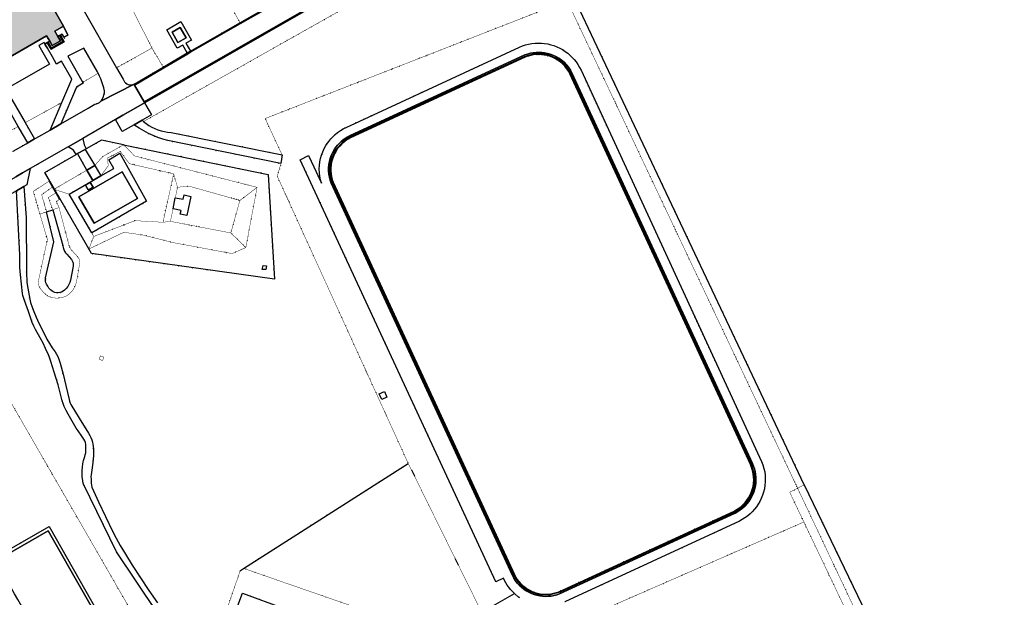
# Model space of a CAD drawing. Header units: millimetres. Extents: x 0 to 1134213, y -536989 to 313336.
# Tile 72 of 86: x 869588 to 1134213, y -170365 to -14998. Entities that reach past the tile are written whole.
import ezdxf

# ---------------------------------------------------------------- set-up
doc = ezdxf.new("R2010")
doc.units = ezdxf.units.MM
doc.linetypes.add('DOT', pattern=[6.35, 0, -6.35])
for name, color, linetype in [('A--L01I_Algemeen', 251, 'Continuous'), ('A--L21D_Buitenwanden', 4, 'Continuous'), ('panden', 7, 'Continuous'), ('plustopo_opstal', 10, 'Continuous'), ('scheiding_muur', 7, 'Continuous'), ('terreindeelbegroeid', 7, 'DOT'), ('terreindeelonbegroeid', 7, 'DOT'), ('waterdeel', 4, 'Continuous'), ('wegdeel_opstelplaats', 7, 'Continuous'), ('wegdeel_parkeervlak', 7, 'Continuous'), ('wegdeel_rijbaan', 7, 'Continuous'), ('wegdeel_voetpad', 7, 'Continuous'), ('wegdeel_voetpad_op_trap', 7, 'Continuous')]:
    doc.layers.add(name, color=color, linetype=linetype)
for name, color, linetype, true_color in [('plustopo_waterkelder', 7, 'Continuous', 0xbb1bc3), ('scheiding_doorgang', 7, 'Continuous', 0x8a193f), ('scheiding_hek', 7, 'Continuous', 0x8a193f)]:
    doc.layers.add(name, color=color, linetype=linetype, true_color=true_color)

msp = doc.modelspace()

# ---------------------------------------------------------------- hatches: boundary and pattern name
at = {"layer": 'A--L01I_Algemeen'}
h = msp.add_hatch(color=256, dxfattribs=at)
h.dxf.hatch_style = 1
h.paths.add_polyline_path([(868908.7, 5010.4), (869913.7, 3259.4), (872431.7, -1129.6), (867917.7, -3711.6), (871887.7, -10654.6), (876401.7, -8073.6), (881356.7, -16740.6), (879051.7, -18058.6), (879870.7, -19522.6), (880522.7, -20689.6), (878326.7, -21945.6), (877663.7, -20785.6), (876830.7, -19328.6), (862414.7, -27574.6), (860591.7, -28616.6), (852213.7, -33408.6), (850391.7, -34450.6), (849991.7, -33749.6), (847125.7, -35388.6), (850223.7, -40807.6), (852481.7, -44757.6), (835471.7, -54486.6), (833949.7, -51825.6), (831420.7, -53272.6), (831260.7, -52998.6), (829324.7, -49687.6), (829301.7, -49647.6), (829277.7, -49607.6), (831842.7, -48140.6), (813466.7, -16001.6), (808612.7, -7511.6), (807967.7, -6383.6), (807994.7, -6368.6), (809565.7, -5469.6), (822868.7, 2138.4), (825261.7, 3507.4), (828324.7, 5259.4), (833311.7, -3463.6), (837427.7, -1109.6), (837710.7, -947.6), (839454.7, 49.4), (843135.7, 2154.4), (846153.7, 3880.4), (849184.7, 5614.4), (855397.7, 9168.4), (863767.7, 13955.4), (863796.7, 13972.4)])

# ---------------------------------------------------------------- linework, layer by layer
at = {"layer": 'A--L21D_Buitenwanden'}
msp.add_polyline3d([(876401.7, -8073.6, 0), (881356.7, -16740.6, 0), (879051.7, -18058.6, 0), (879870.7, -19522.6, 0), (880522.7, -20689.6, 0), (878326.7, -21945.6, 0), (877663.7, -20785.6, 0), (876830.7, -19328.6, 0), (862414.7, -27574.6, 0)], dxfattribs=at)
at = {"layer": 'panden'}
for points in [[(912127.7, -21121.6, 0), (910531.7, -18348.6, 0), (912716.7, -17108.6, 0), (914312.7, -19881.6, 0)], [(889575.7, -69750.6, 0), (885468.7, -62603.6, 0), (897115.7, -55907.6, 0), (901222.7, -63053.6, 0)], [(887926.7, -204012.6, 0), (887036.7, -202448.6, 0), (869103.7, -170957.6, 0), (868212.7, -169393.6, 0), (863161.7, -160523.6, 0), (877255.7, -152495.6, 0), (907217.7, -205111.6, 0), (893124.7, -213140.6, 0)]]:
    msp.add_polyline3d(points, close=True, dxfattribs=at)
at = {"layer": 'plustopo_opstal'}
msp.add_polyline3d([(966932.7, -117167.6, 0), (966234.7, -115617.6, 0), (967602.7, -115001.6, 0), (968300.7, -116551.6, 0)], close=True, dxfattribs=at)
at = {"layer": 'plustopo_waterkelder'}
msp.add_polyline3d([(910796.7, -65864.6, 0), (911403.7, -62948.6, 0), (913557.7, -63244.6, 0), (913789.7, -62131.6, 0), (915546.7, -62513.6, 0), (914479.7, -67626.6, 0), (912732.7, -67309.6, 0), (912948.7, -66299.6, 0)], close=True, dxfattribs=at)
at = {"layer": 'scheiding_doorgang'}
msp.add_line((887194.7, -49917.6), (885158.7, -50995.6), dxfattribs=at)
at = {"layer": 'scheiding_hek'}
for p, q in [((1080457.7, -140071.6), (1018594.7, -9134.6)), ((887489.7, -49750.6), (887194.7, -49917.6)), ((885158.7, -50995.6), (884737.7, -51241.6)), ((879024.7, -60722.6), (878926.7, -60551.6)), ((888192.7, -76677.6), (879024.7, -60722.6)), ((929737.7, -162578.6), (974016.7, -134372.6)), ((928900.7, -163112.6), (929737.7, -162578.6))]:
    msp.add_line(p, q, dxfattribs=at)
for points in [[(1002208.7, -164108.6, 0), (953564.7, -58671.6, 0), (952946.7, -55925.6, 0), (953249.7, -52659.6, 0), (954438.7, -50092.6, 0), (956642.7, -47661.6, 0), (958934.7, -46279.6, 0), (1005338.7, -24860.6, 0), (1008207.7, -24135.6, 0), (1011158.7, -24295.6, 0), (1013938.7, -25426.6, 0), (1016198.7, -27268.6, 0), (1017848.7, -29704.6, 0), (1066304.7, -134769.6, 0), (1067047.7, -137602.6, 0), (1066941.7, -140642.6, 0), (1065955.7, -143278.6, 0), (1064034.7, -145775.6, 0), (1061610.7, -147428.6, 0), (1014972.7, -168888.6, 0), (1011842.7, -169733.6, 0), (1009018.7, -169576.6, 0), (1006294.7, -168582.6, 0), (1003998.7, -166748.6, 0), (1002208.7, -164108.6, 0)], [(897520.7, -48636.6, 0), (891612.7, -47423.6, 0), (887489.7, -49750.6, 0)], [(897520.7, -48636.6, 0), (936362.7, -56612.6, 0), (938060.7, -84761.6, 0), (888906.7, -77919.6, 0), (888192.7, -76677.6, 0)], [(878926.7, -60551.6, 0), (876382.7, -56125.6, 0), (884737.7, -51241.6, 0)], [(1080457.7, -140071.6, 0), (1134212.7, -251731.6, 0), (956786.7, -354168.6, 0)]]:
    msp.add_polyline3d(points, dxfattribs=at)
at = {"layer": 'scheiding_muur'}
for p, q in [((877015.7, -21163.6), (876367.7, -21541.6)), ((877231.7, -21037.6), (877015.7, -21163.6)), ((877663.7, -20785.6), (877231.7, -21037.6)), ((879870.7, -19522.6), (880306.7, -19278.6)), ((880306.7, -19278.6), (880524.7, -19156.6)), ((881476.7, -19730.6), (881639.7, -20022.6)), ((887650.7, -55464.6), (889259.7, -58249.6)), ((889756.7, -54201.6), (891385.7, -57021.6)), ((877507.7, -58394.6), (878411.7, -60007.6)), ((878411.7, -60007.6), (879301.7, -61596.6)), ((879301.7, -61596.6), (880300.7, -63378.6))]:
    msp.add_line(p, q, dxfattribs=at)
for points in [[(880524.7, -19156.6, 0), (881005.7, -18888.6, 0), (881476.7, -19730.6, 0)], [(876367.7, -21541.6, 0), (876817.7, -22321.6, 0), (877017.7, -22667.6, 0)]]:
    msp.add_polyline3d(points, dxfattribs=at)
at = {"layer": 'terreindeelbegroeid'}
for points in [[(943889.7, 4160.4, 0), (937704.7, -3113.6, 0), (940540.7, -9076.6, 0), (928794.7, -15811.6, 0), (922839.7, -5102.6, 0), (909274.7, 18640.4, 0), (928411.7, 29574.4, 0), (930366.7, 26152.4, 0), (937552.7, 27261.4, 0), (939916.7, 12085.4, 0), (937523.7, 8804.4, 0)], [(1004681.7, 15097.4, 0), (1002875.7, 14077.4, 0), (902845.7, -42398.6, 0), (902479.7, -42062.6, 0), (904984.7, -40624.6, 0), (903115.7, -37396.6, 0), (903202.7, -37346.6, 0), (977872.7, 5525.4, 0), (978334.7, 4663.4, 0), (999839.7, 17337.4, 0)], [(940108.7, -51389.6, 0), (910254.7, -45327.6, 0), (909356.7, -45253.6, 0), (908465.7, -45113.6, 0), (907587.7, -44908.6, 0), (906727.7, -44639.6, 0), (905889.7, -44308.6, 0), (905077.7, -43916.6, 0), (904297.7, -43465.6, 0), (903551.7, -42958.6, 0), (902845.7, -42398.6, 0), (1002875.7, 14077.4, 0), (1006065.7, 12545.4, 0), (1009191.7, 6086.4, 0), (1016836.7, -9821.6, 0), (935569.7, -41585.6, 0)], [(908149.7, -27749.6, 0), (905137.7, -22621.6, 0), (897105.7, -6772.6, 0), (900596.7, -2552.6, 0), (902766.7, 71.4, 0), (907754.7, 1055.4, 0), (922839.7, -5102.6, 0), (928794.7, -15811.6, 0), (915475.7, -23448.6, 0), (914273.7, -21342.6, 0), (915773.7, -20480.6, 0), (912928.7, -15528.6, 0), (909096.7, -17703.6, 0), (911926.7, -22681.6, 0), (913432.7, -21825.6, 0), (914634.7, -23930.6, 0)], [(905137.7, -22621.6, 0), (895622.7, -27935.6, 0), (886190.7, -11449.6, 0), (887976.7, -10386.6, 0), (886223.7, -7379.6, 0), (890958.7, -4867.6, 0), (900596.7, -2552.6, 0), (897105.7, -6772.6, 0)], [(1080457.7, -140071.6, 0), (1078648.7, -141010.6, 0), (1017779.7, -12177.6, 0), (1017936.7, -12110.6, 0), (1016836.7, -9821.6, 0), (1018594.7, -9134.6, 0)], [(876367.7, -21541.6, 0), (876817.7, -22321.6, 0), (877017.7, -22667.6, 0), (878385.7, -25034.6, 0), (879494.7, -26952.6, 0), (880868.7, -26172.6, 0), (883584.7, -30995.6, 0), (880893.7, -37295.6, 0), (871059.7, -42693.6, 0), (865888.7, -33651.6, 0), (877578.7, -26965.6, 0), (874728.7, -21977.6, 0), (876152.7, -21170.6, 0)], [(890680.7, -29407.6, 0), (886516.7, -31920.6, 0), (882485.7, -24782.6, 0), (883933.7, -24098.6, 0), (886784.7, -22679.6, 0), (890495.7, -29058.6, 0)], [(908149.7, -27749.6, 0), (900316.7, -32362.6, 0), (899932.7, -32477.6, 0), (899534.7, -32522.6, 0), (899134.7, -32495.6, 0), (898746.7, -32397.6, 0), (898381.7, -32232.6, 0), (898051.7, -32004.6, 0), (897767.7, -31722.6, 0), (897538.7, -31393.6, 0), (897371.7, -31029.6, 0), (895622.7, -27935.6, 0), (905137.7, -22621.6, 0)], [(1014145.7, -25878.6, 0), (1014832.7, -26364.6, 0), (1015473.7, -26909.6, 0), (1016060.7, -27506.6, 0), (1016591.7, -28152.6, 0), (1017063.7, -28843.6, 0), (1017472.7, -29573.6, 0), (1065969.7, -134662.6, 0), (1066296.7, -135454.6, 0), (1066551.7, -136272.6, 0), (1066730.7, -137110.6, 0), (1066834.7, -137961.6, 0), (1066860.7, -138817.6, 0), (1066808.7, -139672.6, 0), (1066679.7, -140518.6, 0), (1066474.7, -141350.6, 0), (1066195.7, -142159.6, 0), (1065843.7, -142940.6, 0), (1065471.7, -143606.6, 0), (1065047.7, -144240.6, 0), (1064573.7, -144837.6, 0), (1064053.7, -145395.6, 0), (1063492.7, -145907.6, 0), (1062892.7, -146372.6, 0), (1062257.7, -146787.6, 0), (1061590.7, -147149.6, 0), (1014467.7, -168847.6, 0), (1013779.7, -169092.6, 0), (1013073.7, -169282.6, 0), (1012355.7, -169418.6, 0), (1011628.7, -169497.6, 0), (1010901.7, -169519.6, 0), (1010174.7, -169485.6, 0), (1009452.7, -169393.6, 0), (1008739.7, -169246.6, 0), (1008040.7, -169044.6, 0), (1007340.7, -168782.6, 0), (1006664.7, -168464.6, 0), (1006015.7, -168094.6, 0), (1005398.7, -167672.6, 0), (1004816.7, -167203.6, 0), (1004275.7, -166692.6, 0), (1003776.7, -166139.6, 0), (1003323.7, -165548.6, 0), (1002919.7, -164922.6, 0), (1002567.7, -164266.6, 0), (953844.7, -58709.6, 0), (953589.7, -57963.6, 0), (953397.7, -57199.6, 0), (953270.7, -56421.6, 0), (953209.7, -55635.6, 0), (953214.7, -54847.6, 0), (953285.7, -54062.6, 0), (953421.7, -53280.6, 0), (953622.7, -52512.6, 0), (953886.7, -51763.6, 0), (954213.7, -51040.6, 0), (954599.7, -50346.6, 0), (955042.7, -49687.6, 0), (955584.7, -49016.6, 0), (956185.7, -48397.6, 0), (956840.7, -47835.6, 0), (957551.7, -47331.6, 0), (958305.7, -46894.6, 0), (1005615.7, -25036.6, 0), (1006293.7, -24799.6, 0), (1006987.7, -24614.6, 0), (1007692.7, -24483.6, 0), (1008406.7, -24407.6, 0), (1009124.7, -24385.6, 0), (1009848.7, -24418.6, 0), (1010567.7, -24507.6, 0), (1011278.7, -24651.6, 0), (1011975.7, -24848.6, 0), (1012655.7, -25099.6, 0), (1013417.7, -25455.6, 0)], [(891356.7, -36941.6, 0), (891026.7, -37239.6, 0), (890649.7, -37476.6, 0), (890236.7, -37643.6, 0), (889801.7, -37736.6, 0), (887972.7, -38788.6, 0), (880623.7, -43017.6, 0), (884820.7, -33191.6, 0), (886629.7, -32118.6, 0), (886516.7, -31920.6, 0), (890680.7, -29407.6, 0), (891047.7, -30163.6, 0), (891378.7, -30935.6, 0), (891950.7, -32516.6, 0), (892180.7, -33326.6, 0), (892361.7, -34148.6, 0), (892336.7, -34665.6, 0), (892243.7, -35173.6, 0), (892085.7, -35666.6, 0), (891728.7, -36423.6, 0), (891558.7, -36693.6, 0)], [(877740.7, -44676.6, 0), (873955.7, -46854.6, 0), (873566.7, -47078.6, 0), (871059.7, -42693.6, 0), (880893.7, -37295.6, 0)], [(871746.7, -48125.6, 0), (871354.7, -48351.6, 0), (867864.7, -50359.6, 0), (864608.7, -52233.6, 0), (862672.7, -51712.6, 0), (860751.7, -48350.6, 0), (869217.7, -43702.6, 0)], [(897520.7, -48636.6, 0), (891854.7, -51860.6, 0), (889756.7, -54201.6, 0), (887194.7, -49917.6, 0), (887489.7, -49750.6, 0), (891612.7, -47423.6, 0)], [(888192.7, -76677.6, 0), (897580.7, -72181.6, 0), (902702.7, -72913.6, 0), (911066.7, -75002.6, 0), (926719.7, -77916.6, 0), (930369.7, -76278.6, 0), (933393.7, -60100.6, 0), (900448.7, -51638.6, 0), (897520.7, -48636.6, 0), (936362.7, -56612.6, 0), (938060.7, -84761.6, 0), (888906.7, -77919.6, 0)], [(891385.7, -57021.6, 0), (889756.7, -54201.6, 0), (891854.7, -51860.6, 0), (897520.7, -48636.6, 0), (900448.7, -51638.6, 0), (933393.7, -60100.6, 0), (928768.7, -63622.6, 0), (915005.7, -59748.6, 0), (912001.7, -60077.6, 0), (910971.7, -56460.6, 0), (899059.7, -53719.6, 0), (896634.7, -50444.6, 0), (893210.7, -52197.6, 0), (893366.7, -54303.6, 0)], [(884737.7, -51241.6, 0), (885158.7, -50995.6, 0), (887650.7, -55464.6, 0), (878926.7, -60551.6, 0), (876382.7, -56125.6, 0)], [(910971.7, -56460.6, 0), (908110.7, -69492.6, 0), (900579.7, -69054.6, 0), (889474.7, -73320.6, 0), (888938.7, -72311.6, 0), (903710.7, -63833.6, 0), (896498.7, -50941.6, 0), (893501.7, -52654.6, 0), (894852.7, -55017.6, 0), (891385.7, -57021.6, 0), (893366.7, -54303.6, 0), (893210.7, -52197.6, 0), (896634.7, -50444.6, 0), (899059.7, -53719.6, 0)], [(887650.7, -55464.6, 0), (889259.7, -58249.6, 0), (882913.7, -61916.6, 0), (879024.7, -60722.6, 0), (878926.7, -60551.6, 0)], [(908110.7, -69492.6, 0), (910971.7, -56460.6, 0), (912001.7, -60077.6, 0), (911403.7, -62948.6, 0), (910796.7, -65864.6, 0), (910093.7, -69236.6, 0)], [(875016.7, -67298.6, 0), (873245.7, -61181.6, 0), (877507.7, -58394.6, 0), (878411.7, -60007.6, 0), (875489.7, -62080.6, 0), (876814.7, -66678.6, 0)], [(874589.7, -85621.6, 0), (874623.7, -86081.6, 0), (874731.7, -86530.6, 0), (874911.7, -86955.6, 0), (875157.7, -87345.6, 0), (875545.7, -87838.6, 0), (875960.7, -88308.6, 0), (876401.7, -88753.6, 0), (876815.7, -89102.6, 0), (877276.7, -89387.6, 0), (877772.7, -89603.6, 0), (878295.7, -89745.6, 0), (879004.7, -89852.6, 0), (879720.7, -89880.6, 0), (880435.7, -89830.6, 0), (880922.7, -89745.6, 0), (881398.7, -89608.6, 0), (881856.7, -89421.6, 0), (882291.7, -89187.6, 0), (882699.7, -88907.6, 0), (883180.7, -88495.6, 0), (883613.7, -88033.6, 0), (883994.7, -87528.6, 0), (884317.7, -86983.6, 0), (884580.7, -86407.6, 0), (884779.7, -85806.6, 0), (884911.7, -85187.6, 0), (885698.7, -80649.6, 0), (885733.7, -80225.6, 0), (885687.7, -79802.6, 0), (885563.7, -79395.6, 0), (885366.7, -79018.6, 0), (885101.7, -78685.6, 0), (883418.7, -76850.6, 0), (883193.7, -76552.6, 0), (883012.7, -76224.6, 0), (882880.7, -75874.6, 0), (882799.7, -75509.6, 0), (880150.7, -65529.6, 0), (879446.7, -63809.6, 0), (880300.7, -63378.6, 0), (879301.7, -61596.6, 0), (878411.7, -60007.6, 0), (877507.7, -58394.6, 0), (873245.7, -61181.6, 0), (875016.7, -67298.6, 0), (877027.7, -74087.6, 0), (874747.7, -84715.6, 0), (874631.7, -85162.6, 0)], [(878411.7, -60007.6, 0), (879301.7, -61596.6, 0), (877293.7, -62815.6, 0), (878453.7, -66114.6, 0), (876814.7, -66678.6, 0), (875489.7, -62080.6, 0)], [(889474.7, -73320.6, 0), (888192.7, -76677.6, 0), (879024.7, -60722.6, 0), (882913.7, -61916.6, 0), (888938.7, -72311.6, 0)], [(910093.7, -69236.6, 0), (910796.7, -65864.6, 0), (911403.7, -62948.6, 0), (912001.7, -60077.6, 0), (915005.7, -59748.6, 0), (928768.7, -63622.6, 0), (926329.7, -72358.6, 0)], [(930369.7, -76278.6, 0), (926329.7, -72358.6, 0), (928768.7, -63622.6, 0), (933393.7, -60100.6, 0)], [(879301.7, -61596.6, 0), (880300.7, -63378.6, 0), (879446.7, -63809.6, 0), (880150.7, -65529.6, 0), (878453.7, -66114.6, 0), (877293.7, -62815.6, 0)], [(875016.7, -67298.6, 0), (876814.7, -66678.6, 0), (878726.7, -74713.6, 0), (876533.7, -84432.6, 0), (876504.7, -84874.6, 0), (876542.7, -85316.6, 0), (876645.7, -85747.6, 0), (876810.7, -86159.6, 0), (877107.7, -86699.6, 0), (877462.7, -87203.6, 0), (877871.7, -87665.6, 0), (878211.7, -87961.6, 0), (878598.7, -88193.6, 0), (879018.7, -88355.6, 0), (879461.7, -88442.6, 0), (879926.7, -88455.6, 0), (880387.7, -88391.6, 0), (880831.7, -88252.6, 0), (881246.7, -88040.6, 0), (881620.7, -87763.6, 0), (882081.7, -87305.6, 0), (882483.7, -86795.6, 0), (882821.7, -86240.6, 0), (883089.7, -85648.6, 0), (883284.7, -85028.6, 0), (883929.7, -81262.6, 0), (883963.7, -80897.6, 0), (883937.7, -80532.6, 0), (883854.7, -80176.6, 0), (883715.7, -79837.6, 0), (883523.7, -79525.6, 0), (882269.7, -78098.6, 0), (881942.7, -77693.6, 0), (881669.7, -77250.6, 0), (881455.7, -76775.6, 0), (881303.7, -76277.6, 0), (881216.7, -75764.6, 0), (878453.7, -66114.6, 0), (880150.7, -65529.6, 0), (882799.7, -75509.6, 0), (882880.7, -75874.6, 0), (883012.7, -76224.6, 0), (883193.7, -76552.6, 0), (883418.7, -76850.6, 0), (885101.7, -78685.6, 0), (885366.7, -79018.6, 0), (885563.7, -79395.6, 0), (885687.7, -79802.6, 0), (885733.7, -80225.6, 0), (885698.7, -80649.6, 0), (884911.7, -85187.6, 0), (884779.7, -85806.6, 0), (884580.7, -86407.6, 0), (884317.7, -86983.6, 0), (883994.7, -87528.6, 0), (883613.7, -88033.6, 0), (883180.7, -88495.6, 0), (882699.7, -88907.6, 0), (882291.7, -89187.6, 0), (881856.7, -89421.6, 0), (881398.7, -89608.6, 0), (880922.7, -89745.6, 0), (880435.7, -89830.6, 0), (879720.7, -89880.6, 0), (879004.7, -89852.6, 0), (878295.7, -89745.6, 0), (877772.7, -89603.6, 0), (877276.7, -89387.6, 0), (876815.7, -89102.6, 0), (876401.7, -88753.6, 0), (875960.7, -88308.6, 0), (875545.7, -87838.6, 0), (875157.7, -87345.6, 0), (874911.7, -86955.6, 0), (874731.7, -86530.6, 0), (874623.7, -86081.6, 0), (874589.7, -85621.6, 0), (874631.7, -85162.6, 0), (874747.7, -84715.6, 0), (877027.7, -74087.6, 0)], [(888192.7, -76677.6, 0), (889474.7, -73320.6, 0), (900579.7, -69054.6, 0), (908110.7, -69492.6, 0), (910093.7, -69236.6, 0), (926329.7, -72358.6, 0), (930369.7, -76278.6, 0), (926719.7, -77916.6, 0), (911066.7, -75002.6, 0), (902702.7, -72913.6, 0), (897580.7, -72181.6, 0)], [(935771.7, -82226.6, 0), (935902.7, -81190.6, 0), (934990.7, -81113.6, 0), (934793.7, -82160.6, 0)], [(891887.7, -106695.6, 0), (892206.7, -105747.6, 0), (891277.7, -105418.6, 0), (890938.7, -106329.6, 0)], [(975615.7, -183557.6, 0), (971737.7, -177170.6, 0), (929737.7, -162578.6, 0), (974016.7, -134372.6, 0), (993346.7, -173558.6, 0)], [(1134212.7, -251731.6, 0), (1069926.7, -288846.6, 0), (1068108.7, -285969.6, 0), (1070091.7, -284766.6, 0), (1127768.7, -249789.6, 0), (1129648.7, -248953.6, 0), (1078648.7, -141010.6, 0), (1080457.7, -140071.6, 0)], [(1127768.7, -249789.6, 0), (1080341.7, -150106.6, 0), (1076541.7, -142104.6, 0), (1078648.7, -141010.6, 0), (1129648.7, -248953.6, 0)], [(1064863.7, -280834.6, 0), (1029920.7, -224749.6, 0), (1028764.7, -222893.6, 0), (1027535.7, -220921.6, 0), (1024137.7, -222045.6, 0), (1012279.7, -200783.6, 0), (1034514.7, -190341.6, 0), (1028268.7, -177276.6, 0), (1027545.7, -173206.6, 0), (1080341.7, -150106.6, 0), (1127768.7, -249789.6, 0), (1070091.7, -284766.6, 0), (1068108.7, -285969.6, 0)], [(975615.7, -183557.6, 0), (964972.7, -189559.6, 0), (962958.7, -186042.6, 0), (964023.7, -183165.6, 0), (940305.7, -174294.6, 0), (940629.7, -173407.6, 0), (929467.7, -169250.6, 0), (926310.7, -177599.6, 0), (937709.7, -181869.6, 0), (938057.7, -180939.6, 0), (961470.7, -189705.6, 0), (962258.7, -191087.6, 0), (954547.7, -195452.6, 0), (921633.7, -184017.6, 0), (928900.7, -163112.6, 0), (929737.7, -162578.6, 0), (971737.7, -177170.6, 0)]]:
    msp.add_polyline3d(points, close=True, dxfattribs=at)
for points in [[(993346.7, -173558.6, 0), (974016.7, -134372.6, 0), (938815.7, -57116.6, 0), (939785.7, -53715.6, 0), (940108.7, -51389.6, 0), (935569.7, -41585.6, 0), (1016836.7, -9821.6, 0)], [(1017779.7, -12177.6, 0), (1078648.7, -141010.6, 0), (1076541.7, -142104.6, 0), (1080341.7, -150106.6, 0), (1027545.7, -173206.6, 0)], [(1016062.7, -171541.6, 0), (1063035.7, -149883.6, 0), (1063792.7, -149472.6, 0), (1064520.7, -149009.6, 0), (1065213.7, -148498.6, 0), (1065870.7, -147940.6, 0), (1066487.7, -147338.6, 0), (1067060.7, -146696.6, 0), (1067588.7, -146017.6, 0), (1068068.7, -145303.6, 0), (1068500.7, -144554.6, 0), (1068879.7, -143778.6, 0), (1069224.7, -142921.6, 0), (1069506.7, -142040.6, 0), (1069722.7, -141141.6, 0), (1069871.7, -140229.6, 0), (1069952.7, -139308.6, 0), (1069968.7, -138808.6, 0), (1069950.7, -137973.6, 0), (1069927.7, -137639.6, 0), (1069807.7, -136656.6, 0), (1069609.7, -135684.6, 0), (1069336.7, -134732.6, 0), (1068989.7, -133804.6, 0), (1020456.7, -28598.6, 0), (1020070.7, -27826.6, 0), (1019631.7, -27082.6, 0), (1019142.7, -26369.6, 0), (1018605.7, -25693.6, 0), (1018023.7, -25054.6, 0), (1017286.7, -24358.6, 0), (1016884.7, -24024.6, 0), (1016201.7, -23515.6, 0), (1015484.7, -23055.6, 0), (1014738.7, -22644.6, 0), (1013966.7, -22285.6, 0), (1013171.7, -21978.6, 0), (1012357.7, -21727.6, 0), (1011517.7, -21530.6, 0), (1010666.7, -21391.6, 0), (1009807.7, -21312.6, 0), (1008945.7, -21291.6, 0), (1008083.7, -21330.6, 0), (1007226.7, -21428.6, 0), (1006378.7, -21586.6, 0), (1005542.7, -21801.6, 0), (1004724.7, -22073.6, 0), (1003926.7, -22401.6, 0), (957345.7, -43958.6, 0), (956545.7, -44360.6, 0), (955776.7, -44819.6, 0), (955043.7, -45332.6, 0), (954348.7, -45897.6, 0), (953738.7, -46468.6, 0), (953167.7, -47078.6, 0), (952639.7, -47726.6, 0), (952257.7, -48257.6, 0), (951904.7, -48806.6, 0), (951440.7, -49643.6, 0), (951041.7, -50512.6, 0), (950711.7, -51409.6, 0), (950451.7, -52330.6, 0), (950262.7, -53267.6, 0), (950148.7, -54191.6, 0), (950103.7, -55121.6, 0), (950140.7, -56203.6, 0), (950245.7, -57123.6, 0), (950419.7, -58033.6, 0), (950661.7, -58927.6, 0), (947222.7, -51560.6, 0), (945007.7, -52687.6, 0), (997513.7, -166194.6, 0), (999586.7, -165248.6, 0), (999886.7, -165880.6, 0), (1000225.7, -166491.6, 0), (1000599.7, -167082.6, 0), (1001008.7, -167649.6, 0), (1001538.7, -168293.6, 0), (1002138.7, -168920.6, 0), (1002582.7, -169348.6, 0), (993767.7, -174320.6, 0)], [(906582.7, -171870.6, 0), (904292.7, -168520.6, 0), (902051.7, -165137.6, 0), (899858.7, -161722.6, 0), (897715.7, -158277.6, 0), (896601.7, -156398.6, 0), (895542.7, -154487.6, 0), (894539.7, -152548.6, 0), (892623.7, -148641.6, 0), (890763.7, -144708.6, 0), (888960.7, -140748.6, 0), (888838.7, -139642.6, 0), (888759.7, -138531.6, 0), (888752.7, -137961.6, 0), (888788.7, -137391.6, 0), (888935.7, -136158.6, 0), (889238.7, -134071.6, 0), (889324.7, -133208.6, 0), (889385.7, -132180.6, 0), (889407.7, -131150.6, 0), (889389.7, -130465.6, 0), (889333.7, -129783.6, 0), (889245.7, -129189.6, 0), (889111.7, -128604.6, 0), (888935.7, -128030.6, 0), (888693.7, -127409.6, 0), (888410.7, -126806.6, 0), (888087.7, -126224.6, 0), (885536.7, -122183.6, 0), (883323.7, -118509.6, 0), (883130.7, -118114.6, 0), (882964.7, -117626.6, 0), (882841.7, -117125.6, 0), (882449.7, -115256.6, 0), (882013.7, -113397.6, 0), (881253.7, -110375.6, 0), (880471.7, -107359.6, 0), (880318.7, -106822.6, 0), (880143.7, -106292.6, 0), (879864.7, -105615.6, 0), (879517.7, -104970.6, 0), (879106.7, -104364.6, 0), (878309.7, -103251.6, 0), (877575.7, -102096.6, 0), (876905.7, -100902.6, 0), (875583.7, -98340.6, 0), (874719.7, -96590.6, 0), (874010.7, -95048.6, 0), (873356.7, -93482.6, 0), (872914.7, -92288.6, 0), (872529.7, -91074.6, 0), (872412.7, -90633.6, 0), (872317.7, -90187.6, 0), (871964.7, -88223.6, 0), (871633.7, -86254.6, 0), (871537.7, -85557.6, 0), (871475.7, -84857.6, 0), (871409.7, -83586.6, 0), (871377.7, -82315.6, 0), (871316.7, -68162.6, 0), (870674.7, -59907.6, 0), (871465.7, -59453.6, 0), (872399.7, -55030.6, 0), (882624.7, -49160.6, 0), (884066.7, -50100.6, 0), (884737.7, -51241.6, 0), (876382.7, -56125.6, 0), (878926.7, -60551.6, 0), (879024.7, -60722.6, 0), (888192.7, -76677.6, 0), (888906.7, -77919.6, 0), (938060.7, -84761.6, 0), (936362.7, -56612.6, 0), (897520.7, -48636.6, 0), (891612.7, -47423.6, 0), (887489.7, -49750.6, 0), (886911.7, -48632.6, 0), (886532.7, -46916.6, 0), (895296.7, -41885.6, 0), (897172.7, -45109.6, 0), (900357.7, -43280.6, 0), (900552.7, -43426.6, 0), (901721.7, -44209.6, 0), (902928.7, -44929.6, 0), (904173.7, -45584.6, 0), (905450.7, -46173.6, 0), (906756.7, -46694.6, 0), (908088.7, -47144.6, 0), (909442.7, -47524.6, 0), (939785.7, -53715.6, 0), (938815.7, -57116.6, 0), (974016.7, -134372.6, 0), (929737.7, -162578.6, 0), (928900.7, -163112.6, 0), (921633.7, -184017.6, 0)], [(868762.7, -61005.6, 0), (869635.7, -78256.6, 0), (869627.7, -79952.6, 0), (869659.7, -81648.6, 0), (869708.7, -82651.6, 0), (869796.7, -83651.6, 0), (870073.7, -86146.6, 0), (870370.7, -88638.6, 0), (870474.7, -89160.6, 0), (870897.7, -90559.6, 0), (871911.7, -93514.6, 0), (872982.7, -96449.6, 0), (873363.7, -97400.6, 0), (873802.7, -98329.6, 0), (875129.7, -100614.6, 0), (875880.7, -102045.6, 0), (876542.7, -103403.6, 0), (877360.7, -105162.6, 0), (877517.7, -105562.6, 0), (877985.7, -106910.6, 0), (878894.7, -109769.6, 0), (879927.7, -113193.6, 0), (880229.7, -114314.6, 0), (880696.7, -116470.6, 0), (880975.7, -117475.6, 0), (881243.7, -118261.6, 0), (881558.7, -119028.6, 0), (882060.7, -120098.6, 0), (882607.7, -121146.6, 0), (883298.7, -122359.6, 0), (884808.7, -124863.6, 0), (885294.7, -125612.6, 0), (886331.7, -127048.6, 0), (886809.7, -127786.6, 0), (887053.7, -128255.6, 0), (887232.7, -128754.6, 0), (887340.7, -129272.6, 0), (887407.7, -130015.6, 0), (887402.7, -130760.6, 0), (887325.7, -131502.6, 0), (887229.7, -132009.6, 0), (887098.7, -132508.6, 0), (886931.7, -132997.6, 0), (886773.7, -133576.6, 0), (886684.7, -133941.6, 0), (886565.7, -134518.6, 0), (886455.7, -135242.6, 0), (886372.7, -136213.6, 0), (886370.7, -137426.6, 0), (886407.7, -137987.6, 0), (886451.7, -138407.6, 0), (886546.7, -139057.6, 0), (886675.7, -139703.6, 0), (886730.7, -139886.6, 0), (895603.7, -158154.6, 0), (912015.7, -182622.6, 0)], [(842960.7, -75816.6, 0), (879426.7, -139118.6, 0), (881406.7, -142553.6, 0), (918804.7, -207472.6, 0), (883940.7, -227170.6, 0), (877376.7, -215555.6, 0), (877209.7, -215295.6, 0), (877072.7, -215017.6, 0), (876926.7, -214592.6, 0), (876849.7, -214149.6, 0), (876841.7, -213699.6, 0), (876904.7, -213254.6, 0), (877035.7, -212824.6, 0), (877232.7, -212419.6, 0), (877489.7, -212051.6, 0), (877801.7, -211726.6, 0), (878159.7, -211455.6, 0), (888046.7, -205806.6, 0), (892819.7, -214196.6, 0), (908270.7, -205540.6, 0), (877540.7, -151304.6, 0), (863081.7, -159535.6, 0)], [(918804.7, -207472.6, 0), (881406.7, -142553.6, 0), (879426.7, -139118.6, 0), (842960.7, -75816.6, 0)]]:
    msp.add_polyline3d(points, dxfattribs=at)
at = {"layer": 'terreindeelonbegroeid'}
msp.add_polyline3d([(891887.7, -106695.6, 0), (890938.7, -106329.6, 0), (891277.7, -105418.6, 0), (892206.7, -105747.6, 0)], close=True, dxfattribs=at)
at = {"layer": 'waterdeel'}
msp.add_polyline3d([(876814.7, -66678.6, 0), (878453.7, -66114.6, 0), (881216.7, -75764.6, 0), (881303.7, -76277.6, 0), (881455.7, -76775.6, 0), (881669.7, -77250.6, 0), (881942.7, -77693.6, 0), (882269.7, -78098.6, 0), (883523.7, -79525.6, 0), (883715.7, -79837.6, 0), (883854.7, -80176.6, 0), (883937.7, -80532.6, 0), (883963.7, -80897.6, 0), (883929.7, -81262.6, 0), (883284.7, -85028.6, 0), (883089.7, -85648.6, 0), (882821.7, -86240.6, 0), (882483.7, -86795.6, 0), (882081.7, -87305.6, 0), (881620.7, -87763.6, 0), (881246.7, -88040.6, 0), (880831.7, -88252.6, 0), (880387.7, -88391.6, 0), (879926.7, -88455.6, 0), (879461.7, -88442.6, 0), (879018.7, -88355.6, 0), (878598.7, -88193.6, 0), (878211.7, -87961.6, 0), (877871.7, -87665.6, 0), (877462.7, -87203.6, 0), (877107.7, -86699.6, 0), (876810.7, -86159.6, 0), (876645.7, -85747.6, 0), (876542.7, -85316.6, 0), (876504.7, -84874.6, 0), (876533.7, -84432.6, 0), (878726.7, -74713.6, 0)], close=True, dxfattribs=at)
at = {"layer": 'wegdeel_opstelplaats'}
for points in [[(902479.7, -42062.6, 0), (900357.7, -43280.6, 0), (897172.7, -45109.6, 0), (895296.7, -41885.6, 0), (897318.7, -40724.6, 0), (900135.7, -39107.6, 0), (903115.7, -37396.6, 0), (904984.7, -40624.6, 0)], [(935771.7, -82226.6, 0), (934793.7, -82160.6, 0), (934990.7, -81113.6, 0), (935902.7, -81190.6, 0)]]:
    msp.add_polyline3d(points, close=True, dxfattribs=at)
at = {"layer": 'wegdeel_parkeervlak'}
msp.add_polyline3d([(870674.7, -59907.6, 0), (868762.7, -61005.6, 0), (842960.7, -75816.6, 0), (839376.7, -77874.6, 0), (835104.7, -76440.6, 0), (841278.7, -72896.6, 0), (868571.7, -57228.6, 0), (870385.7, -56186.6, 0), (872399.7, -55030.6, 0), (871465.7, -59453.6, 0)], close=True, dxfattribs=at)
at = {"layer": 'wegdeel_rijbaan'}
for points in [[(974846.7, 10470.4, 0), (974936.7, 10322.4, 0), (973296.7, 9370.4, 0), (970502.7, 7761.4, 0), (959658.7, 1574.4, 0), (940674.7, -9310.6, 0), (928928.7, -16045.6, 0), (915609.7, -23682.6, 0), (914769.7, -24164.6, 0), (908286.7, -27982.6, 0), (900451.7, -32596.6, 0), (900316.7, -32362.6, 0), (908149.7, -27749.6, 0), (914634.7, -23930.6, 0), (915475.7, -23448.6, 0), (928794.7, -15811.6, 0), (940540.7, -9076.6, 0), (959524.7, 1808.4, 0), (970367.7, 7995.4, 0), (973161.7, 9604.4, 0), (974796.7, 10552.4, 0)], [(977731.7, 5755.4, 0), (903067.7, -37113.6, 0), (900451.7, -32596.6, 0), (908286.7, -27982.6, 0), (914769.7, -24164.6, 0), (915609.7, -23682.6, 0), (928928.7, -16045.6, 0), (940674.7, -9310.6, 0), (959658.7, 1574.4, 0), (970502.7, 7761.4, 0), (973296.7, 9370.4, 0), (974936.7, 10322.4, 0), (977041.7, 6883.4, 0)], [(977872.7, 5525.4, 0), (903202.7, -37346.6, 0), (903067.7, -37113.6, 0), (977731.7, 5755.4, 0), (977777.7, 5679.4, 0)]]:
    msp.add_polyline3d(points, close=True, dxfattribs=at)
for points in [[(886190.7, -11449.6, 0), (895622.7, -27935.6, 0), (897371.7, -31029.6, 0), (897538.7, -31393.6, 0), (897767.7, -31722.6, 0), (898051.7, -32004.6, 0), (898381.7, -32232.6, 0), (898746.7, -32397.6, 0), (899134.7, -32495.6, 0), (899534.7, -32522.6, 0), (899932.7, -32477.6, 0), (900316.7, -32362.6, 0), (891356.7, -36941.6, 0), (891558.7, -36693.6, 0), (891728.7, -36423.6, 0), (892085.7, -35666.6, 0), (892243.7, -35173.6, 0), (892336.7, -34665.6, 0), (892361.7, -34148.6, 0), (892180.7, -33326.6, 0), (891950.7, -32516.6, 0), (891378.7, -30935.6, 0), (891047.7, -30163.6, 0), (890680.7, -29407.6, 0), (890495.7, -29058.6, 0), (886784.7, -22679.6, 0), (883933.7, -24098.6, 0), (882485.7, -24782.6, 0), (886516.7, -31920.6, 0), (886629.7, -32118.6, 0), (884820.7, -33191.6, 0), (880623.7, -43017.6, 0), (877740.7, -44676.6, 0), (880893.7, -37295.6, 0), (883584.7, -30995.6, 0), (880868.7, -26172.6, 0), (879494.7, -26952.6, 0), (878385.7, -25034.6, 0), (877017.7, -22667.6, 0), (876817.7, -22321.6, 0), (876367.7, -21541.6, 0), (877015.7, -21163.6, 0), (878048.7, -22968.6, 0), (881539.7, -20971.6, 0), (880524.7, -19156.6, 0), (881005.7, -18888.6, 0), (881476.7, -19730.6, 0), (882491.7, -19119.6, 0), (881356.7, -16740.6, 0), (876401.7, -8073.6, 0)], [(867864.7, -50359.6, 0), (871354.7, -48351.6, 0), (871746.7, -48125.6, 0), (873566.7, -47078.6, 0), (873955.7, -46854.6, 0), (877740.7, -44676.6, 0), (880623.7, -43017.6, 0), (887972.7, -38788.6, 0), (889801.7, -37736.6, 0), (890236.7, -37643.6, 0), (890649.7, -37476.6, 0), (891026.7, -37239.6, 0), (891356.7, -36941.6, 0), (900316.7, -32362.6, 0), (900451.7, -32596.6, 0), (903067.7, -37113.6, 0), (903202.7, -37346.6, 0), (903115.7, -37396.6, 0), (900135.7, -39107.6, 0), (897318.7, -40724.6, 0), (895296.7, -41885.6, 0), (886532.7, -46916.6, 0), (882624.7, -49160.6, 0), (872399.7, -55030.6, 0), (870385.7, -56186.6, 0), (868571.7, -57228.6, 0)]]:
    msp.add_polyline3d(points, dxfattribs=at)
at = {"layer": 'wegdeel_voetpad'}
for points in [[(915475.7, -23448.6, 0), (914634.7, -23930.6, 0), (913432.7, -21825.6, 0), (911926.7, -22681.6, 0), (909096.7, -17703.6, 0), (912928.7, -15528.6, 0), (915773.7, -20480.6, 0), (914273.7, -21342.6, 0)], [(880524.7, -19156.6, 0), (880306.7, -19278.6, 0), (879870.7, -19522.6, 0), (879051.7, -18058.6, 0), (881356.7, -16740.6, 0), (882491.7, -19119.6, 0), (881476.7, -19730.6, 0), (881005.7, -18888.6, 0)], [(912127.7, -21121.6, 0), (914312.7, -19881.6, 0), (912716.7, -17108.6, 0), (910531.7, -18348.6, 0)], [(877663.7, -20785.6, 0), (877231.7, -21037.6, 0), (877015.7, -21163.6, 0), (876367.7, -21541.6, 0), (876152.7, -21170.6, 0), (874728.7, -21977.6, 0), (877578.7, -26965.6, 0), (865888.7, -33651.6, 0), (862414.7, -27574.6, 0), (876830.7, -19328.6, 0)], [(1061841.7, -147694.6, 0), (1014679.7, -169409.6, 0), (1013949.7, -169668.6, 0), (1013201.7, -169869.6, 0), (1012440.7, -170012.6, 0), (1011670.7, -170095.6, 0), (1010896.7, -170119.6, 0), (1010122.7, -170082.6, 0), (1009354.7, -169985.6, 0), (1008595.7, -169829.6, 0), (1007851.7, -169614.6, 0), (1007107.7, -169335.6, 0), (1006387.7, -168997.6, 0), (1005696.7, -168603.6, 0), (1005040.7, -168154.6, 0), (1004421.7, -167655.6, 0), (1003843.7, -167109.6, 0), (1003311.7, -166518.6, 0), (1002829.7, -165886.6, 0), (1002398.7, -165218.6, 0), (1002022.7, -164517.6, 0), (953299.7, -58960.6, 0), (953024.7, -58162.6, 0), (952817.7, -57344.6, 0), (952679.7, -56511.6, 0), (952612.7, -55669.6, 0), (952615.7, -54825.6, 0), (952690.7, -53984.6, 0), (952834.7, -53152.6, 0), (953048.7, -52336.6, 0), (953329.7, -51540.6, 0), (953676.7, -50770.6, 0), (954087.7, -50033.6, 0), (954558.7, -49332.6, 0), (954984.7, -48792.6, 0), (955446.7, -48281.6, 0), (955943.7, -47804.6, 0), (956470.7, -47362.6, 0), (957027.7, -46957.6, 0), (957610.7, -46591.6, 0), (958216.7, -46265.6, 0), (1005363.7, -24491.6, 0), (1006090.7, -24235.6, 0), (1006835.7, -24035.6, 0), (1007592.7, -23893.6, 0), (1008359.7, -23810.6, 0), (1009129.7, -23785.6, 0), (1009899.7, -23820.6, 0), (1010664.7, -23915.6, 0), (1011419.7, -24068.6, 0), (1012161.7, -24278.6, 0), (1012884.7, -24545.6, 0), (1013695.7, -24924.6, 0), (1014469.7, -25374.6, 0), (1015200.7, -25891.6, 0), (1015882.7, -26470.6, 0), (1016509.7, -27109.6, 0), (1017077.7, -27801.6, 0), (1017581.7, -28540.6, 0), (1018017.7, -29322.6, 0), (1066514.7, -134411.6, 0), (1066809.7, -135110.6, 0), (1067051.7, -135830.6, 0), (1067238.7, -136565.6, 0), (1067369.7, -137313.6, 0), (1067443.7, -138068.6, 0), (1067460.7, -138827.6, 0), (1067420.7, -139585.6, 0), (1067322.7, -140337.6, 0), (1067168.7, -141080.6, 0), (1066959.7, -141810.6, 0), (1066695.7, -142521.6, 0), (1066378.7, -143211.6, 0), (1065983.7, -143919.6, 0), (1065531.7, -144593.6, 0), (1065027.7, -145229.6, 0), (1064474.7, -145822.6, 0), (1063875.7, -146368.6, 0), (1063233.7, -146865.6, 0), (1062554.7, -147308.6, 0)], [(1061841.7, -147694.6, 0), (1062554.7, -147308.6, 0), (1063233.7, -146865.6, 0), (1063875.7, -146368.6, 0), (1064474.7, -145822.6, 0), (1065027.7, -145229.6, 0), (1065531.7, -144593.6, 0), (1065983.7, -143919.6, 0), (1066378.7, -143211.6, 0), (1066695.7, -142521.6, 0), (1066959.7, -141810.6, 0), (1067168.7, -141080.6, 0), (1067322.7, -140337.6, 0), (1067420.7, -139585.6, 0), (1067460.7, -138827.6, 0), (1067443.7, -138068.6, 0), (1067369.7, -137313.6, 0), (1067238.7, -136565.6, 0), (1067051.7, -135830.6, 0), (1066809.7, -135110.6, 0), (1066514.7, -134411.6, 0), (1018017.7, -29322.6, 0), (1017581.7, -28540.6, 0), (1017077.7, -27801.6, 0), (1016509.7, -27109.6, 0), (1015882.7, -26470.6, 0), (1015200.7, -25891.6, 0), (1014469.7, -25374.6, 0), (1013695.7, -24924.6, 0), (1012884.7, -24545.6, 0), (1012161.7, -24278.6, 0), (1011419.7, -24068.6, 0), (1010664.7, -23915.6, 0), (1009899.7, -23820.6, 0), (1009129.7, -23785.6, 0), (1008359.7, -23810.6, 0), (1007592.7, -23893.6, 0), (1006835.7, -24035.6, 0), (1006090.7, -24235.6, 0), (1005363.7, -24491.6, 0), (958216.7, -46265.6, 0), (957610.7, -46591.6, 0), (957027.7, -46957.6, 0), (956470.7, -47362.6, 0), (955943.7, -47804.6, 0), (955446.7, -48281.6, 0), (954984.7, -48792.6, 0), (954558.7, -49332.6, 0), (954087.7, -50033.6, 0), (953676.7, -50770.6, 0), (953329.7, -51540.6, 0), (953048.7, -52336.6, 0), (952834.7, -53152.6, 0), (952690.7, -53984.6, 0), (952615.7, -54825.6, 0), (952612.7, -55669.6, 0), (952679.7, -56511.6, 0), (952817.7, -57344.6, 0), (953024.7, -58162.6, 0), (953299.7, -58960.6, 0), (1002022.7, -164517.6, 0), (1002398.7, -165218.6, 0), (1002829.7, -165886.6, 0), (1003311.7, -166518.6, 0), (1003843.7, -167109.6, 0), (1004421.7, -167655.6, 0), (1005040.7, -168154.6, 0), (1005696.7, -168603.6, 0), (1006387.7, -168997.6, 0), (1007107.7, -169335.6, 0), (1007851.7, -169614.6, 0), (1008595.7, -169829.6, 0), (1009354.7, -169985.6, 0), (1010122.7, -170082.6, 0), (1010896.7, -170119.6, 0), (1011670.7, -170095.6, 0), (1012440.7, -170012.6, 0), (1013201.7, -169869.6, 0), (1013949.7, -169668.6, 0), (1014679.7, -169409.6, 0)], [(1003998.7, -166748.6, 0), (1006294.7, -168582.6, 0), (1009018.7, -169576.6, 0), (1011842.7, -169733.6, 0), (1014972.7, -168888.6, 0), (1061610.7, -147428.6, 0), (1064034.7, -145775.6, 0), (1065955.7, -143278.6, 0), (1066941.7, -140642.6, 0), (1067047.7, -137602.6, 0), (1066304.7, -134769.6, 0), (1017848.7, -29704.6, 0), (1016198.7, -27268.6, 0), (1013938.7, -25426.6, 0), (1011158.7, -24295.6, 0), (1008207.7, -24135.6, 0), (1005338.7, -24860.6, 0), (958934.7, -46279.6, 0), (956642.7, -47661.6, 0), (954438.7, -50092.6, 0), (953249.7, -52659.6, 0), (952946.7, -55925.6, 0), (953564.7, -58671.6, 0), (1002208.7, -164108.6, 0)], [(1003998.7, -166748.6, 0), (1002208.7, -164108.6, 0), (953564.7, -58671.6, 0), (952946.7, -55925.6, 0), (953249.7, -52659.6, 0), (954438.7, -50092.6, 0), (956642.7, -47661.6, 0), (958934.7, -46279.6, 0), (1005338.7, -24860.6, 0), (1008207.7, -24135.6, 0), (1011158.7, -24295.6, 0), (1013938.7, -25426.6, 0), (1016198.7, -27268.6, 0), (1017848.7, -29704.6, 0), (1066304.7, -134769.6, 0), (1067047.7, -137602.6, 0), (1066941.7, -140642.6, 0), (1065955.7, -143278.6, 0), (1064034.7, -145775.6, 0), (1061610.7, -147428.6, 0), (1014972.7, -168888.6, 0), (1011842.7, -169733.6, 0), (1009018.7, -169576.6, 0), (1006294.7, -168582.6, 0)], [(1014145.7, -25878.6, 0), (1013417.7, -25455.6, 0), (1012655.7, -25099.6, 0), (1011975.7, -24848.6, 0), (1011278.7, -24651.6, 0), (1010567.7, -24507.6, 0), (1009848.7, -24418.6, 0), (1009124.7, -24385.6, 0), (1008406.7, -24407.6, 0), (1007692.7, -24483.6, 0), (1006987.7, -24614.6, 0), (1006293.7, -24799.6, 0), (1005615.7, -25036.6, 0), (958305.7, -46894.6, 0), (957551.7, -47331.6, 0), (956840.7, -47835.6, 0), (956185.7, -48397.6, 0), (955584.7, -49016.6, 0), (955042.7, -49687.6, 0), (954599.7, -50346.6, 0), (954213.7, -51040.6, 0), (953886.7, -51763.6, 0), (953622.7, -52512.6, 0), (953421.7, -53280.6, 0), (953285.7, -54062.6, 0), (953214.7, -54847.6, 0), (953209.7, -55635.6, 0), (953270.7, -56421.6, 0), (953397.7, -57199.6, 0), (953589.7, -57963.6, 0), (953844.7, -58709.6, 0), (1002567.7, -164266.6, 0), (1002919.7, -164922.6, 0), (1003323.7, -165548.6, 0), (1003776.7, -166139.6, 0), (1004275.7, -166692.6, 0), (1004816.7, -167203.6, 0), (1005398.7, -167672.6, 0), (1006015.7, -168094.6, 0), (1006664.7, -168464.6, 0), (1007340.7, -168782.6, 0), (1008040.7, -169044.6, 0), (1008739.7, -169246.6, 0), (1009452.7, -169393.6, 0), (1010174.7, -169485.6, 0), (1010901.7, -169519.6, 0), (1011628.7, -169497.6, 0), (1012355.7, -169418.6, 0), (1013073.7, -169282.6, 0), (1013779.7, -169092.6, 0), (1014467.7, -168847.6, 0), (1061590.7, -147149.6, 0), (1062257.7, -146787.6, 0), (1062892.7, -146372.6, 0), (1063492.7, -145907.6, 0), (1064053.7, -145395.6, 0), (1064573.7, -144837.6, 0), (1065047.7, -144240.6, 0), (1065471.7, -143606.6, 0), (1065843.7, -142940.6, 0), (1066195.7, -142159.6, 0), (1066474.7, -141350.6, 0), (1066679.7, -140518.6, 0), (1066808.7, -139672.6, 0), (1066860.7, -138817.6, 0), (1066834.7, -137961.6, 0), (1066730.7, -137110.6, 0), (1066551.7, -136272.6, 0), (1066296.7, -135454.6, 0), (1065969.7, -134662.6, 0), (1017472.7, -29573.6, 0), (1017063.7, -28843.6, 0), (1016591.7, -28152.6, 0), (1016060.7, -27506.6, 0), (1015473.7, -26909.6, 0), (1014832.7, -26364.6, 0)], [(865888.7, -33651.6, 0), (871059.7, -42693.6, 0), (873566.7, -47078.6, 0), (871746.7, -48125.6, 0), (869217.7, -43702.6, 0), (863324.7, -33396.6, 0), (861821.7, -30767.6, 0), (861183.7, -29652.6, 0), (860591.7, -28616.6, 0), (862414.7, -27574.6, 0)], [(902845.7, -42398.6, 0), (903551.7, -42958.6, 0), (904297.7, -43465.6, 0), (905077.7, -43916.6, 0), (905889.7, -44308.6, 0), (906727.7, -44639.6, 0), (907587.7, -44908.6, 0), (908465.7, -45113.6, 0), (909356.7, -45253.6, 0), (910254.7, -45327.6, 0), (940108.7, -51389.6, 0), (939785.7, -53715.6, 0), (909442.7, -47524.6, 0), (908088.7, -47144.6, 0), (906756.7, -46694.6, 0), (905450.7, -46173.6, 0), (904173.7, -45584.6, 0), (902928.7, -44929.6, 0), (901721.7, -44209.6, 0), (900552.7, -43426.6, 0), (900357.7, -43280.6, 0), (902479.7, -42062.6, 0)], [(887489.7, -49750.6, 0), (887194.7, -49917.6, 0), (885158.7, -50995.6, 0), (884737.7, -51241.6, 0), (884066.7, -50100.6, 0), (882624.7, -49160.6, 0), (886532.7, -46916.6, 0), (886911.7, -48632.6, 0)], [(889756.7, -54201.6, 0), (887650.7, -55464.6, 0), (885158.7, -50995.6, 0), (887194.7, -49917.6, 0)], [(888938.7, -72311.6, 0), (882913.7, -61916.6, 0), (889259.7, -58249.6, 0), (891385.7, -57021.6, 0), (894852.7, -55017.6, 0), (893501.7, -52654.6, 0), (896498.7, -50941.6, 0), (903710.7, -63833.6, 0)], [(889575.7, -69750.6, 0), (901222.7, -63053.6, 0), (897115.7, -55907.6, 0), (885468.7, -62603.6, 0)], [(888006.7, -60798.6, 0), (889306.7, -60051.6, 0), (888559.7, -58750.6, 0), (887259.7, -59498.6, 0)], [(888006.7, -60798.6, 0), (887259.7, -59498.6, 0), (888559.7, -58750.6, 0), (889306.7, -60051.6, 0)]]:
    msp.add_polyline3d(points, close=True, dxfattribs=at)
for points in [[(1003938.7, -170444.6, 0), (1003601.7, -170206.6, 0), (1002765.7, -169524.6, 0), (1002582.7, -169348.6, 0), (1002138.7, -168920.6, 0), (1001538.7, -168293.6, 0), (1001008.7, -167649.6, 0), (1000599.7, -167082.6, 0), (1000225.7, -166491.6, 0), (999886.7, -165880.6, 0), (999586.7, -165248.6, 0), (997513.7, -166194.6, 0), (945007.7, -52687.6, 0), (947222.7, -51560.6, 0), (950661.7, -58927.6, 0), (950419.7, -58033.6, 0), (950245.7, -57123.6, 0), (950140.7, -56203.6, 0), (950103.7, -55121.6, 0), (950148.7, -54191.6, 0), (950262.7, -53267.6, 0), (950451.7, -52330.6, 0), (950711.7, -51409.6, 0), (951041.7, -50512.6, 0), (951440.7, -49643.6, 0), (951904.7, -48806.6, 0), (952257.7, -48257.6, 0), (952639.7, -47726.6, 0), (953167.7, -47078.6, 0), (953738.7, -46468.6, 0), (954348.7, -45897.6, 0), (955043.7, -45332.6, 0), (955776.7, -44819.6, 0), (956545.7, -44360.6, 0), (957345.7, -43958.6, 0), (1003926.7, -22401.6, 0), (1004724.7, -22073.6, 0), (1005542.7, -21801.6, 0), (1006378.7, -21586.6, 0), (1007226.7, -21428.6, 0), (1008083.7, -21330.6, 0), (1008945.7, -21291.6, 0), (1009807.7, -21312.6, 0), (1010666.7, -21391.6, 0), (1011517.7, -21530.6, 0), (1012357.7, -21727.6, 0), (1013171.7, -21978.6, 0), (1013966.7, -22285.6, 0), (1014738.7, -22644.6, 0), (1015484.7, -23055.6, 0), (1016201.7, -23515.6, 0), (1016884.7, -24024.6, 0), (1017286.7, -24358.6, 0), (1018023.7, -25054.6, 0), (1018605.7, -25693.6, 0), (1019142.7, -26369.6, 0), (1019631.7, -27082.6, 0), (1020070.7, -27826.6, 0), (1020456.7, -28598.6, 0), (1068989.7, -133804.6, 0), (1069336.7, -134732.6, 0), (1069609.7, -135684.6, 0), (1069807.7, -136656.6, 0), (1069927.7, -137639.6, 0), (1069950.7, -137973.6, 0), (1069968.7, -138808.6, 0), (1069952.7, -139308.6, 0), (1069871.7, -140229.6, 0), (1069722.7, -141141.6, 0), (1069506.7, -142040.6, 0), (1069224.7, -142921.6, 0), (1068879.7, -143778.6, 0), (1068500.7, -144554.6, 0), (1068068.7, -145303.6, 0), (1067588.7, -146017.6, 0), (1067060.7, -146696.6, 0), (1066487.7, -147338.6, 0), (1065870.7, -147940.6, 0), (1065213.7, -148498.6, 0), (1064520.7, -149009.6, 0), (1063792.7, -149472.6, 0), (1063035.7, -149883.6, 0), (1016062.7, -171541.6, 0)], [(912015.7, -182622.6, 0), (895603.7, -158154.6, 0), (886730.7, -139886.6, 0), (886675.7, -139703.6, 0), (886546.7, -139057.6, 0), (886451.7, -138407.6, 0), (886407.7, -137987.6, 0), (886370.7, -137426.6, 0), (886372.7, -136213.6, 0), (886455.7, -135242.6, 0), (886565.7, -134518.6, 0), (886684.7, -133941.6, 0), (886773.7, -133576.6, 0), (886931.7, -132997.6, 0), (887098.7, -132508.6, 0), (887229.7, -132009.6, 0), (887325.7, -131502.6, 0), (887402.7, -130760.6, 0), (887407.7, -130015.6, 0), (887340.7, -129272.6, 0), (887232.7, -128754.6, 0), (887053.7, -128255.6, 0), (886809.7, -127786.6, 0), (886331.7, -127048.6, 0), (885294.7, -125612.6, 0), (884808.7, -124863.6, 0), (883298.7, -122359.6, 0), (882607.7, -121146.6, 0), (882060.7, -120098.6, 0), (881558.7, -119028.6, 0), (881243.7, -118261.6, 0), (880975.7, -117475.6, 0), (880696.7, -116470.6, 0), (880229.7, -114314.6, 0), (879927.7, -113193.6, 0), (878894.7, -109769.6, 0), (877985.7, -106910.6, 0), (877517.7, -105562.6, 0), (877360.7, -105162.6, 0), (876542.7, -103403.6, 0), (875880.7, -102045.6, 0), (875129.7, -100614.6, 0), (873802.7, -98329.6, 0), (873363.7, -97400.6, 0), (872982.7, -96449.6, 0), (871911.7, -93514.6, 0), (870897.7, -90559.6, 0), (870474.7, -89160.6, 0), (870370.7, -88638.6, 0), (870073.7, -86146.6, 0), (869796.7, -83651.6, 0), (869708.7, -82651.6, 0), (869659.7, -81648.6, 0), (869627.7, -79952.6, 0), (869635.7, -78256.6, 0), (868762.7, -61005.6, 0), (870674.7, -59907.6, 0), (871316.7, -68162.6, 0), (871377.7, -82315.6, 0), (871409.7, -83586.6, 0), (871475.7, -84857.6, 0), (871537.7, -85557.6, 0), (871633.7, -86254.6, 0), (871964.7, -88223.6, 0), (872317.7, -90187.6, 0), (872412.7, -90633.6, 0), (872529.7, -91074.6, 0), (872914.7, -92288.6, 0), (873356.7, -93482.6, 0), (874010.7, -95048.6, 0), (874719.7, -96590.6, 0), (875583.7, -98340.6, 0), (876905.7, -100902.6, 0), (877575.7, -102096.6, 0), (878309.7, -103251.6, 0), (879106.7, -104364.6, 0), (879517.7, -104970.6, 0), (879864.7, -105615.6, 0), (880143.7, -106292.6, 0), (880318.7, -106822.6, 0), (880471.7, -107359.6, 0), (881253.7, -110375.6, 0), (882013.7, -113397.6, 0), (882449.7, -115256.6, 0), (882841.7, -117125.6, 0), (882964.7, -117626.6, 0), (883130.7, -118114.6, 0), (883323.7, -118509.6, 0), (885536.7, -122183.6, 0), (888087.7, -126224.6, 0), (888410.7, -126806.6, 0), (888693.7, -127409.6, 0), (888935.7, -128030.6, 0), (889111.7, -128604.6, 0), (889245.7, -129189.6, 0), (889333.7, -129783.6, 0), (889389.7, -130465.6, 0), (889407.7, -131150.6, 0), (889385.7, -132180.6, 0), (889324.7, -133208.6, 0), (889238.7, -134071.6, 0), (888935.7, -136158.6, 0), (888788.7, -137391.6, 0), (888752.7, -137961.6, 0), (888759.7, -138531.6, 0), (888838.7, -139642.6, 0), (888960.7, -140748.6, 0), (890763.7, -144708.6, 0), (892623.7, -148641.6, 0), (894539.7, -152548.6, 0), (895542.7, -154487.6, 0), (896601.7, -156398.6, 0), (897715.7, -158277.6, 0), (899858.7, -161722.6, 0), (902051.7, -165137.6, 0), (904292.7, -168520.6, 0), (906582.7, -171870.6, 0)], [(863081.7, -159535.6, 0), (877540.7, -151304.6, 0), (908270.7, -205540.6, 0), (892819.7, -214196.6, 0), (888046.7, -205806.6, 0), (887246.7, -204399.6, 0), (887926.7, -204012.6, 0), (893124.7, -213140.6, 0), (907217.7, -205111.6, 0), (877255.7, -152495.6, 0), (863161.7, -160523.6, 0)], [(926310.7, -177599.6, 0), (929467.7, -169250.6, 0), (940629.7, -173407.6, 0)], [(993767.7, -174320.6, 0), (1002582.7, -169348.6, 0), (1002765.7, -169524.6, 0), (1003601.7, -170206.6, 0), (1003938.7, -170444.6, 0)]]:
    msp.add_polyline3d(points, dxfattribs=at)
at = {"layer": 'wegdeel_voetpad_op_trap'}
for points in [[(877015.7, -21163.6, 0), (877231.7, -21037.6, 0), (878140.7, -22627.6, 0), (881200.7, -20877.6, 0), (880306.7, -19278.6, 0), (880524.7, -19156.6, 0), (881539.7, -20971.6, 0), (878048.7, -22968.6, 0)], [(877231.7, -21037.6, 0), (877663.7, -20785.6, 0), (878326.7, -21945.6, 0), (880522.7, -20689.6, 0), (879870.7, -19522.6, 0), (880306.7, -19278.6, 0), (881200.7, -20877.6, 0), (878140.7, -22627.6, 0)], [(891385.7, -57021.6, 0), (889259.7, -58249.6, 0), (887650.7, -55464.6, 0), (889756.7, -54201.6, 0)]]:
    msp.add_polyline3d(points, close=True, dxfattribs=at)

doc.saveas('drawing.dxf')
